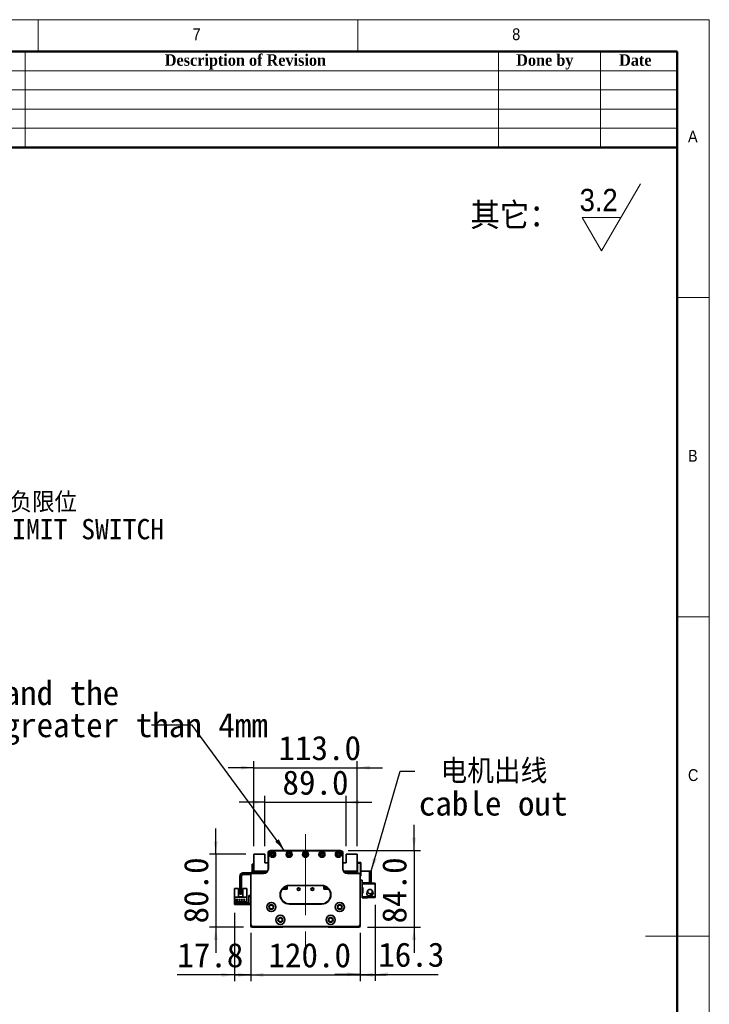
# Model space of a CAD drawing. Header units: millimetres. Extents: x 35 to 2905, y 35 to 2044.
# Tile 8 of 8: x 2150 to 2905, y 965 to 2044. Entities that reach past the tile are written whole.
import ezdxf

# ---------------------------------------------------------------- set-up
doc = ezdxf.new("R2010")
doc.units = ezdxf.units.MM
doc.header["$LTSCALE"] = 7
doc.linetypes.add('CENTERX2', pattern=[20.32, 12.7, -2.54, 2.54, -2.54])
doc.layers.add('黑色实线', color=7, linetype='Continuous')
doc.styles.add('SLDTEXTSTYLE0', font='Gothic.ttf', dxfattribs={"width": 0.913, "bigfont": 'bigfont'})
doc.styles.add('SLDTEXTSTYLE1', font='Gothic.ttf', dxfattribs={"width": 0.913})
doc.styles.add('SLDTEXTSTYLE2', font='timesbd.ttf', dxfattribs={"width": 0.933})
doc.styles.add('SLDTEXTSTYLE8', font='txt')
doc.styles.add('SLDTEXTSTYLE9', font='txt', dxfattribs={"bigfont": 'bigfont'})
doc.dimstyles.new('SLDDIMSTYLE0', dxfattribs={"dimtxt": 26.6, "dimasz": 14, "dimexe": 0, "dimexo": 0.0625, "dimgap": 6.65, "dimtad": 2, "dimdec": 1, "dimrnd": 1e-09, "dimzin": 4, "dimdsep": 46, "dimtxsty": 'SLDTEXTSTYLE8', "dimsah": 1, "dimcen": 0.09, "dimadec": 0, "dimazin": 1, "dimtfac": 1, "dimtdec": 1, "dimtmove": 0, "dimatfit": 0, "dimfxl": 0, "dimfrac": 2, "dimtolj": 1, "dimtzin": 12, "dimarcsym": 0})
doc.dimstyles.new('SLDDIMSTYLE1', dxfattribs={"dimtxt": 26.6, "dimasz": 14, "dimexe": 0, "dimexo": 0.0625, "dimgap": 6.65, "dimtad": 2, "dimdec": 1, "dimrnd": 1e-09, "dimzin": 12, "dimdsep": 46, "dimtxsty": 'SLDTEXTSTYLE8', "dimsah": 1, "dimcen": 0.09, "dimadec": 0, "dimazin": 3, "dimtfac": 1, "dimtdec": 1, "dimtmove": 0, "dimatfit": 0, "dimfxl": 0, "dimfrac": 2, "dimtolj": 1, "dimtzin": 12, "dimarcsym": 0})
doc.dimstyles.new('SLDDIMSTYLE2', dxfattribs={"dimtxt": 0.18, "dimasz": 14, "dimexe": 0, "dimexo": 0.0625, "dimgap": 0, "dimtad": 0, "dimtih": 1, "dimtoh": 1, "dimdec": 0, "dimrnd": 1e-09, "dimzin": 0, "dimdsep": 46, "dimtxsty": 'Standard', "dimsah": 1, "dimcen": 0.09, "dimadec": 0, "dimazin": 0, "dimtfac": 14, "dimtdec": 0, "dimtofl": 0, "dimtmove": 0, "dimatfit": 3, "dimfxl": 0, "dimfrac": 2, "dimtolj": 1, "dimtzin": 0, "dimarcsym": 0})

# ---------------------------------------------------------------- blocks, each defined once
blk = doc.blocks.new('SW_SFSYMBOL_0')
at = {"color": 0, "linetype": 'Continuous', "lineweight": 18}
for p, q in [((24, -36.7), (66.5, 36.8)), ((24, -36.7), (2.8, 0)), ((45.2, 0), (2.8, 0))]:
    blk.add_line(p, q, dxfattribs=at)
at = {"color": 0, "linetype": 'Continuous', "lineweight": 18, "insert": (0, 31.3), "char_height": 24.5, "attachment_point": 1, "style": 'SLDTEXTSTYLE1'}
blk.add_mtext('3.2', dxfattribs=at)
blk = doc.blocks.new('_D')
at = {"layer": '黑色实线'}
for p, q in [((2402.8, 1043.1), (2402.8, 990.1)), ((2522.8, 1043.1), (2522.8, 990.1)), ((2402.8, 997.1), (2374.8, 997.1)), ((2402.8, 997.1), (2522.8, 997.1)), ((2522.8, 997.1), (2550.8, 997.1))]:
    blk.add_line(p, q, dxfattribs=at)
for points in [[(2402.8, 997.1), (2388.8, 999.2), (2388.8, 995)], [(2522.8, 997.1), (2536.8, 995), (2536.8, 999.2)]]:
    blk.add_solid(points, dxfattribs=at)
at = {"layer": '黑色实线', "insert": (2422.2, 1032), "char_height": 26.6, "attachment_point": 1, "style": 'SLDTEXTSTYLE8'}
blk.add_mtext('120.0', dxfattribs=at)
blk = doc.blocks.new('_D_1')
at = {"layer": '黑色实线'}
for p, q in [((2385, 1065.2), (2385, 990.1)), ((2402.8, 1043.1), (2402.8, 990.1)), ((2385, 997.1), (2322.4, 997.1)), ((2385, 997.1), (2402.8, 997.1)), ((2402.8, 997.1), (2430.8, 997.1))]:
    blk.add_line(p, q, dxfattribs=at)
for points in [[(2385, 997.1), (2371, 999.2), (2371, 995)], [(2402.8, 997.1), (2416.8, 995), (2416.8, 999.2)]]:
    blk.add_solid(points, dxfattribs=at)
at = {"layer": '黑色实线', "insert": (2322.4, 1032), "char_height": 26.6, "attachment_point": 1, "style": 'SLDTEXTSTYLE8'}
blk.add_mtext('17.8', dxfattribs=at)
blk = doc.blocks.new('_D_2')
at = {"layer": '黑色实线'}
for p, q in [((2539.2, 1073.9), (2539.2, 990.7)), ((2522.8, 1043.1), (2522.8, 990.7)), ((2522.8, 997.7), (2494.8, 997.7)), ((2522.8, 997.7), (2539.2, 997.7)), ((2539.2, 997.7), (2608, 997.7))]:
    blk.add_line(p, q, dxfattribs=at)
for points in [[(2522.8, 997.7), (2508.8, 999.8), (2508.8, 995.6)], [(2539.2, 997.7), (2553.2, 995.6), (2553.2, 999.8)]]:
    blk.add_solid(points, dxfattribs=at)
at = {"layer": '黑色实线', "insert": (2542.5, 1032.6), "char_height": 26.6, "attachment_point": 1, "style": 'SLDTEXTSTYLE8'}
blk.add_mtext('16.3', dxfattribs=at)
blk = doc.blocks.new('_D_3')
at = {"layer": '黑色实线'}
for p, q in [((2581.7, 1133.4), (2581.7, 1161.4)), ((2509.7, 1133.4), (2588.7, 1133.4)), ((2581.7, 1133.4), (2581.7, 1049.4)), ((2530.7, 1049.4), (2588.7, 1049.4)), ((2581.7, 1049.4), (2581.7, 1021.4))]:
    blk.add_line(p, q, dxfattribs=at)
for points in [[(2581.7, 1133.4), (2583.8, 1147.4), (2579.6, 1147.4)], [(2581.7, 1049.4), (2579.6, 1035.4), (2583.8, 1035.4)]]:
    blk.add_solid(points, dxfattribs=at)
at = {"layer": '黑色实线', "insert": (2546.8, 1053.5), "char_height": 26.6, "attachment_point": 1, "rotation": 90, "style": 'SLDTEXTSTYLE8'}
blk.add_mtext('84.0', dxfattribs=at)
blk = doc.blocks.new('_D_4')
at = {"layer": '黑色实线'}
for p, q in [((2418.3, 1138.3), (2418.3, 1193.3)), ((2507.3, 1138.3), (2507.3, 1193.3)), ((2418.3, 1186.3), (2390.3, 1186.3)), ((2418.3, 1186.3), (2507.3, 1186.3)), ((2507.3, 1186.3), (2535.3, 1186.3))]:
    blk.add_line(p, q, dxfattribs=at)
for points in [[(2418.3, 1186.3), (2404.3, 1188.4), (2404.3, 1184.2)], [(2507.3, 1186.3), (2521.3, 1184.2), (2521.3, 1188.4)]]:
    blk.add_solid(points, dxfattribs=at)
at = {"layer": '黑色实线', "insert": (2437.6, 1221.2), "char_height": 26.6, "attachment_point": 1, "style": 'SLDTEXTSTYLE8'}
blk.add_mtext('89.0', dxfattribs=at)
blk = doc.blocks.new('_D_5')
at = {"layer": '黑色实线'}
for p, q in [((2406.3, 1138.3), (2406.3, 1231.2)), ((2519.3, 1138.3), (2519.3, 1231.2)), ((2406.3, 1224.2), (2378.3, 1224.2)), ((2406.3, 1224.2), (2519.3, 1224.2)), ((2519.3, 1224.2), (2547.3, 1224.2))]:
    blk.add_line(p, q, dxfattribs=at)
for points in [[(2406.3, 1224.2), (2392.3, 1226.3), (2392.3, 1222.1)], [(2519.3, 1224.2), (2533.3, 1222.1), (2533.3, 1226.3)]]:
    blk.add_solid(points, dxfattribs=at)
at = {"layer": '黑色实线', "insert": (2433.2, 1259.1), "char_height": 26.6, "attachment_point": 1, "style": 'SLDTEXTSTYLE8'}
blk.add_mtext('113.0', dxfattribs=at)
blk = doc.blocks.new('_D_6')
at = {"layer": '黑色实线'}
for p, q in [((2364.6, 1129.4), (2364.6, 1157.4)), ((2397.5, 1129.4), (2357.6, 1129.4)), ((2364.6, 1129.4), (2364.6, 1049.4)), ((2395, 1049.4), (2357.6, 1049.4)), ((2364.6, 1049.4), (2364.6, 1021.4))]:
    blk.add_line(p, q, dxfattribs=at)
for points in [[(2364.6, 1129.4), (2366.7, 1143.4), (2362.5, 1143.4)], [(2364.6, 1049.4), (2362.5, 1035.4), (2366.7, 1035.4)]]:
    blk.add_solid(points, dxfattribs=at)
at = {"layer": '黑色实线', "insert": (2329.7, 1053.5), "char_height": 26.6, "attachment_point": 1, "rotation": 90, "style": 'SLDTEXTSTYLE8'}
blk.add_mtext('80.0', dxfattribs=at)
blk = doc.blocks.new('SW_NOTE_3')
at = {"layer": '黑色实线', "color": 0, "char_height": 26.6, "attachment_point": 1}
for s, insert, style in [(' 电机出线', (4.2, 13.3), 'SLDTEXTSTYLE9'), ('cable out', (4.2, -21.9), 'SLDTEXTSTYLE8')]:
    blk.add_mtext(s, dxfattribs=dict(at, insert=insert, style=style))
blk = doc.blocks.new('SW_NOTE_4')
at = {"layer": '黑色实线', "color": 0, "char_height": 26.6, "attachment_point": 1, "style": 'SLDTEXTSTYLE8'}
for s, insert in [('The distance between the load plate and the ', (-813.6, 48.5)), ('steel belt protection belt shall be greater than 4mm', (-813.6, 13.3))]:
    blk.add_mtext(s, dxfattribs=dict(at, insert=insert))
blk = doc.blocks.new('SW_NOTE_6')
at = {"layer": '黑色实线', "color": 0, "attachment_point": 2}
for s, insert, char_height, style in [('光电负限位', (71.6, 11.1), 22.23, 'SLDTEXTSTYLE9'), ('NEGATIVE LIMIT SWITCH', (69.5, -18.3), 22.225, 'SLDTEXTSTYLE8')]:
    blk.add_mtext(s, dxfattribs=dict(at, insert=insert, char_height=char_height, style=style))

msp = doc.modelspace()

# ---------------------------------------------------------------- linework, layer by layer
at = {"color": 7, "linetype": 'Continuous', "lineweight": 18}
for p, q in [((2905, 2044), (35, 2044)), ((2170, 2044), (2170, 2009)), ((2520, 2009), (2520, 2044)), ((2905, 35), (2905, 2044)), ((70, 2009), (2870, 2009)), ((2156, 2009), (2156, 1904)), ((2674, 2009), (2674, 1904)), ((2786, 2009), (2786, 1904)), ((2870, 2009), (2870, 1904)), ((2870, 2009), (2870, 70)), ((2030, 1988), (2870, 1988)), ((2030, 1967), (2870, 1967)), ((2030, 1946), (2870, 1946)), ((2030, 1925), (2870, 1925)), ((2905, 1739.5), (2870, 1739.5)), ((2870, 1389.5), (2905, 1389.5)), ((2905, 1039.5), (2835, 1039.5))]:
    msp.add_line(p, q, dxfattribs=at)
at = {"color": 7, "linetype": 'Continuous', "lineweight": 50}
for p, q in [((2870, 2009), (70, 2009)), ((2870, 2009), (2870, 70)), ((2870, 1904), (2030, 1904))]:
    msp.add_line(p, q, dxfattribs=at)
at = {"color": 7, "linetype": 'Continuous', "lineweight": 35}
for p, q in [((2424.8462736, 1133.442451), (2424.8462736, 1133.1424459)), ((2424.8462736, 1133.442451), (2500.8462749, 1133.442451)), ((2500.8462749, 1133.1424459), (2424.8462736, 1133.1424459)), ((2500.8462749, 1133.442451), (2500.8462749, 1133.1424459)), ((2406.3411362, 1129.4424503), (2406.3411362, 1110.9424463)), ((2418.3411345, 1129.4424503), (2406.3411362, 1129.4424503)), ((2418.3411345, 1119.9424497), (2418.3411345, 1129.4424503)), ((2421.8222022, 1130.6424483), (2421.8222022, 1128.6424442)), ((2421.8222022, 1130.6424483), (2421.852947, 1130.6424483)), ((2421.8222022, 1128.6424442), (2421.846275, 1128.6424442)), ((2421.846275, 1130.4424449), (2422.1462726, 1130.4424449)), ((2421.846275, 1113.4424477), (2421.846275, 1130.4424449)), ((2422.1462726, 1130.4424449), (2422.1462726, 1113.4424477)), ((2503.8462736, 1130.4424449), (2503.5462722, 1130.4424449)), ((2503.5462722, 1113.4424477), (2503.5462722, 1130.4424449)), ((2503.8395978, 1130.6424483), (2503.8694039, 1130.6424483)), ((2503.8462736, 1130.4424449), (2503.8462736, 1113.4424477)), ((2503.8694039, 1128.6424442), (2503.8462736, 1128.6424442)), ((2503.8694039, 1130.6424483), (2503.8694039, 1128.6424442)), ((2519.3411343, 1129.4424503), (2507.341136, 1129.4424503)), ((2507.341136, 1129.4424503), (2507.341136, 1119.9424497)), ((2519.3411343, 1110.9424463), (2519.3411343, 1129.4424503)), ((2404.3411359, 1118.4424466), (2406.3411362, 1118.4424466)), ((2404.3411359, 1117.4424483), (2404.3411359, 1118.4424466)), ((2406.3411362, 1117.4424483), (2404.3411359, 1117.4424483)), ((2404.3411359, 1117.4424483), (2404.3411359, 1110.4424491)), ((2421.846275, 1119.9424497), (2418.3411345, 1119.9424497)), ((2422.1462726, 1113.4424477), (2421.846275, 1113.4424477)), ((2503.8462736, 1113.4424477), (2503.5462722, 1113.4424477)), ((2507.341136, 1119.9424497), (2503.8462736, 1119.9424497)), ((2519.3411343, 1120.442447), (2523.0411373, 1120.442447)), ((2523.0411373, 1119.4424487), (2519.3411343, 1119.4424487)), ((2519.3411343, 1117.9424494), (2519.8411353, 1117.9424494)), ((2519.8411353, 1117.9424494), (2519.8411353, 1109.942448)), ((2523.0411373, 1119.4424487), (2523.0411373, 1120.442447)), ((2523.0411373, 1120.442447), (2523.3411349, 1120.1424493)), ((2523.0411373, 1119.4424487), (2523.3411349, 1119.3181842)), ((2523.0411373, 1106.4424484), (2523.0411373, 1119.4424487)), ((2523.3411349, 1120.1424493), (2523.3411349, 1119.3181842)), ((2523.3411349, 1119.3181842), (2523.3411349, 1106.5667129)), ((2390.8411383, 1105.4424464), (2390.8411383, 1086.442447)), ((2392.841135, 1105.4424464), (2392.841135, 1086.442447)), ((2402.8411329, 1108.942446), (2394.341138, 1108.942446)), ((2402.8411329, 1106.9424494), (2394.341138, 1106.9424494)), ((2403.1462714, 1106.9424494), (2402.8462738, 1106.9424494)), ((2402.8462738, 1051.9424479), (2402.8462738, 1106.9424494)), ((2403.1462714, 1106.9424494), (2403.1462714, 1052.0667124)), ((2404.3462731, 1108.1424474), (2404.3462731, 1108.4424487)), ((2404.3462731, 1108.4424487), (2416.8462723, 1108.4424487)), ((2416.8462723, 1108.1424474), (2404.3462731, 1108.1424474)), ((2406.3411362, 1110.9424463), (2421.1764008, 1110.9424463)), ((2406.3411362, 1110.9424463), (2406.3411362, 1110.4424491)), ((2408.3411366, 1110.9424463), (2407.3411345, 1109.942448)), ((2407.3411345, 1109.942448), (2407.3411345, 1108.4424487)), ((2408.8411376, 1109.942448), (2407.8411355, 1108.942446)), ((2407.8411355, 1108.942446), (2407.8411355, 1108.4424487)), ((2408.8411376, 1109.8424464), (2407.9411372, 1108.942446)), ((2407.9411372, 1108.942446), (2407.9411372, 1108.4424487)), ((2420.4169892, 1109.942448), (2408.8411376, 1109.942448)), ((2420.3161456, 1109.8424464), (2408.8411376, 1109.8424464)), ((2416.8462723, 1108.1424474), (2416.8462723, 1108.4424487)), ((2419.4732427, 1110.7353426), (2419.2661352, 1110.9424463)), ((2420.846273, 1110.4424491), (2420.1803475, 1110.4424491)), ((2504.5161478, 1110.9424463), (2519.3411343, 1110.9424463)), ((2505.501923, 1110.4424491), (2504.8462756, 1110.4424491)), ((2516.8411367, 1109.942448), (2505.2755594, 1109.942448)), ((2516.8411367, 1109.8424464), (2505.376403, 1109.8424464)), ((2506.4161353, 1110.9424463), (2506.2090278, 1110.7353426)), ((2508.8462725, 1108.4424487), (2521.3462755, 1108.4424487)), ((2508.8462725, 1108.4424487), (2508.8462725, 1108.1424474)), ((2521.3462755, 1108.1424474), (2508.8462725, 1108.1424474)), ((2517.841135, 1108.942446), (2516.8411367, 1109.942448)), ((2517.741137, 1108.942446), (2516.8411367, 1109.8424464)), ((2518.341136, 1109.942448), (2517.3411339, 1110.9424463)), ((2517.741137, 1108.4424487), (2517.741137, 1108.942446)), ((2517.841135, 1108.4424487), (2517.841135, 1108.942446)), ((2518.341136, 1108.4424487), (2518.341136, 1109.942448)), ((2519.8411353, 1109.942448), (2518.341136, 1109.942448)), ((2519.8411353, 1110.9424463), (2519.3411343, 1110.9424463)), ((2521.3462755, 1108.4424487), (2521.3462755, 1108.1424474)), ((2522.8462748, 1106.9424494), (2522.5462735, 1106.9424494)), ((2522.5462735, 1052.0667124), (2522.5462735, 1106.9424494)), ((2522.8462748, 1106.9424494), (2522.8462748, 1051.9424479)), ((2522.8462748, 1106.4424484), (2523.0411373, 1106.4424484)), ((2523.0411373, 1105.4424464), (2522.8462748, 1105.4424464)), ((2524.7517645, 1100.9424484), (2522.8462748, 1100.9424484)), ((2523.0411373, 1106.4424484), (2523.3411349, 1106.5667129)), ((2523.0411373, 1105.4424464), (2523.0411373, 1106.4424484)), ((2523.3411349, 1105.7424477), (2523.0411373, 1105.4424464)), ((2532.7517658, 1110.9424463), (2523.3411349, 1110.9424463)), ((2523.3411349, 1106.5667129), (2523.3411349, 1105.7424477)), ((2524.7517645, 1097.9424461), (2524.7517645, 1100.9424484)), ((2532.7517658, 1097.9424461), (2532.7517658, 1110.9424463)), ((2532.7517658, 1110.9424463), (2534.7517624, 1110.9424463)), ((2534.7517624, 1110.9424463), (2534.7517624, 1097.9424461)), ((2385.0462705, 1091.6393406), (2389.3462762, 1091.6393406)), ((2385.0462705, 1091.6393406), (2385.0462705, 1082.3393415)), ((2389.3462762, 1082.639341), (2389.3462762, 1091.6393406)), ((2394.3462714, 1091.6393406), (2394.3462714, 1082.639341)), ((2394.3462714, 1091.6393406), (2398.6462772, 1091.6393406)), ((2398.6462772, 1091.6393406), (2398.6462772, 1082.3393415)), ((2437.4222595, 1091.0424485), (2442.8411357, 1091.0424485)), ((2437.5002559, 1091.1424483), (2442.8411357, 1091.1424483)), ((2437.7469316, 1091.4424478), (2440.1411366, 1091.4424478)), ((2440.7411355, 1092.0424487), (2440.1411366, 1091.4424478)), ((2440.1411366, 1091.4424478), (2440.3411362, 1091.4424478)), ((2440.3411362, 1091.4424478), (2440.8411354, 1091.942447)), ((2440.7411355, 1092.0424487), (2440.7411355, 1093.8189744)), ((2440.8411354, 1091.942447), (2440.8411354, 1093.8701413)), ((2440.8411354, 1092.0424487), (2441.041135, 1092.2424483)), ((2441.041135, 1092.2424483), (2441.041135, 1093.9682878)), ((2441.3411364, 1092.5424478), (2441.041135, 1092.2424483)), ((2441.3411364, 1092.5424478), (2441.3411364, 1094.1053561)), ((2442.8411357, 1091.0424485), (2442.8411357, 1094.6235775)), ((2445.3462742, 1095.2424488), (2445.3462742, 1094.9424475)), ((2445.3462742, 1095.2424488), (2480.3462734, 1095.2424488)), ((2480.3462734, 1094.9424475), (2445.3462742, 1094.9424475)), ((2480.3462734, 1095.2424488), (2480.3462734, 1094.9424475)), ((2482.8411348, 1094.6262299), (2482.8411348, 1091.0424485)), ((2482.8411348, 1091.1424483), (2488.1922927, 1091.1424483)), ((2482.8411348, 1091.0424485), (2488.2702872, 1091.0424485)), ((2483.841135, 1094.3118638), (2483.841135, 1091.1424483)), ((2484.341136, 1094.1098413), (2484.341136, 1092.5424478)), ((2484.341136, 1092.5424478), (2484.8411351, 1092.0424487)), ((2484.8411351, 1093.8753194), (2484.8411351, 1091.942447)), ((2484.8411351, 1091.942447), (2485.3411361, 1091.4424478)), ((2484.941135, 1093.8242978), (2484.941135, 1092.0424487)), ((2484.941135, 1092.0424487), (2485.5411358, 1091.4424478)), ((2485.3411361, 1091.4424478), (2485.5411358, 1091.4424478)), ((2485.5411358, 1091.4424478), (2487.9456151, 1091.4424478)), ((2532.7517658, 1097.9424461), (2524.7517645, 1097.9424461)), ((2524.7517645, 1097.9424461), (2524.7517645, 1096.7424481)), ((2524.7517645, 1092.7424475), (2524.7517645, 1096.7424481)), ((2524.7517645, 1096.7424481), (2539.1517624, 1096.7424481)), ((2524.7517645, 1092.7424475), (2524.7517645, 1092.2424483)), ((2525.7517628, 1092.7424475), (2524.7517645, 1092.7424475)), ((2524.7517645, 1092.2424483), (2524.7517645, 1087.2424475)), ((2525.7517628, 1092.2424483), (2524.7517645, 1092.2424483)), ((2525.7517628, 1086.7424483), (2525.7517628, 1092.7424475)), ((2530.7517618, 1097.9424461), (2530.7517618, 1097.7424464)), ((2539.1517624, 1097.7424464), (2530.7517618, 1097.7424464)), ((2534.7517624, 1097.9424461), (2532.7517658, 1097.9424461)), ((2539.1517624, 1097.7424464), (2539.1517624, 1096.7424481)), ((2539.1517624, 1096.7424481), (2539.1517624, 1082.7424477)), ((2398.6462772, 1082.3393415), (2385.0462705, 1082.3393415)), ((2385.0462705, 1082.3393415), (2385.0462705, 1076.1393408)), ((2388.7862757, 1079.6893413), (2386.2862706, 1079.6893413)), ((2386.2862706, 1079.6893413), (2386.2862706, 1079.38934)), ((2386.2862706, 1079.38934), (2388.7862757, 1079.38934)), ((2388.7862757, 1079.38934), (2388.7862757, 1079.6893413)), ((2394.3462714, 1082.639341), (2389.3462762, 1082.639341)), ((2391.3262755, 1079.6893413), (2389.8262724, 1079.6893413)), ((2389.8262724, 1079.6893413), (2389.8262724, 1079.38934)), ((2389.8262724, 1079.38934), (2391.3262755, 1079.38934)), ((2390.8411383, 1085.4424487), (2390.8411383, 1086.442447)), ((2390.8411383, 1086.442447), (2392.841135, 1086.442447)), ((2392.841135, 1085.4424487), (2390.8411383, 1085.4424487)), ((2391.3262755, 1079.38934), (2391.3262755, 1079.6893413)), ((2393.8662752, 1079.6893413), (2392.3662722, 1079.6893413)), ((2392.3662722, 1079.6893413), (2392.3662722, 1079.38934)), ((2392.3662722, 1079.38934), (2393.8662752, 1079.38934)), ((2392.841135, 1086.442447), (2392.841135, 1085.4424487)), ((2393.8662752, 1079.38934), (2393.8662752, 1079.6893413)), ((2396.406275, 1079.6893413), (2394.906272, 1079.6893413)), ((2394.906272, 1079.6893413), (2394.906272, 1079.38934)), ((2394.906272, 1079.38934), (2396.406275, 1079.38934)), ((2396.406275, 1079.38934), (2396.406275, 1079.6893413)), ((2398.6462772, 1076.1393408), (2398.6462772, 1082.3393415)), ((2400.8462772, 1083.1393401), (2400.8462772, 1084.1393403)), ((2400.8462772, 1084.1393403), (2402.8462738, 1084.1393403)), ((2402.8462738, 1083.1393401), (2400.8462772, 1083.1393401)), ((2400.8462772, 1075.1393407), (2400.8462772, 1083.1393401)), ((2524.7517645, 1086.7424483), (2524.7517645, 1087.2424475)), ((2524.7517645, 1087.2424475), (2525.7517628, 1087.2424475)), ((2524.7517645, 1082.7424477), (2524.7517645, 1086.7424483)), ((2524.7517645, 1086.7424483), (2525.7517628, 1086.7424483)), ((2524.7517645, 1082.7424477), (2524.7517645, 1081.5424479)), ((2539.1517624, 1082.7424477), (2524.7517645, 1082.7424477)), ((2530.7517618, 1081.5424479), (2524.7517645, 1081.5424479)), ((2530.2009925, 1087.5394183), (2530.1017657, 1086.7424483)), ((2530.4356709, 1088.1773426), (2530.3005025, 1087.8615069)), ((2530.3125426, 1088.3214834), (2530.3465545, 1088.3326444)), ((2530.3465545, 1085.1522523), (2530.3125426, 1085.1634114)), ((2530.4684087, 1088.1612345), (2530.345951, 1088.2214929)), ((2530.3465545, 1088.3326444), (2530.730319, 1088.9076392)), ((2530.5066377, 1088.2538731), (2530.3465545, 1088.3326444)), ((2530.7517618, 1081.7424475), (2539.1517624, 1081.7424475)), ((2530.7517618, 1081.7424475), (2530.7517618, 1081.5424479)), ((2535.6434852, 1087.2954025), (2535.6708959, 1087.3161356)), ((2539.1517624, 1082.7424477), (2539.1517624, 1081.7424475)), ((2385.0462705, 1074.1393405), (2385.0462705, 1076.1393408)), ((2385.0462705, 1076.1393408), (2386.0462725, 1076.1393408)), ((2386.0462725, 1074.1393405), (2385.0462705, 1074.1393405)), ((2385.3462756, 1077.4393405), (2385.3462756, 1076.7393407)), ((2398.3462721, 1077.4393405), (2385.3462756, 1077.4393405)), ((2385.3462756, 1076.7393407), (2398.3462721, 1076.7393407)), ((2386.0462725, 1076.1393408), (2386.0462725, 1074.1393405)), ((2399.8462751, 1076.1393408), (2386.0462725, 1076.1393408)), ((2399.8462751, 1074.1393405), (2386.0462725, 1074.1393405)), ((2398.3462721, 1076.7393407), (2398.3462721, 1077.4393405)), ((2399.8462751, 1076.1393408), (2399.8462751, 1074.1393405)), ((2400.8462772, 1074.1393405), (2400.8462772, 1075.1393407)), ((2400.8462772, 1075.1393407), (2402.8462738, 1075.1393407)), ((2402.8462738, 1074.1393405), (2400.8462772, 1074.1393405)), ((2445.3462742, 1074.9424479), (2445.3462742, 1074.6424475)), ((2445.3462742, 1074.9424479), (2480.3462734, 1074.9424479)), ((2480.3462734, 1074.6424475), (2445.3462742, 1074.6424475)), ((2480.3462734, 1074.9424479), (2480.3462734, 1074.6424475)), ((2403.1462714, 1052.0667124), (2402.8462738, 1051.9424479)), ((2404.8462741, 1049.9424475), (2402.8462738, 1051.9424479)), ((2402.8462738, 1050.4424476), (2402.8462738, 1051.9424479)), ((2403.8462721, 1049.4424474), (2402.8462738, 1050.4424476)), ((2403.1462714, 1052.0667124), (2404.9705386, 1050.2424479)), ((2437.8462739, 1049.4424474), (2403.8462721, 1049.4424474)), ((2404.9705386, 1050.2424479), (2404.8462741, 1049.9424475)), ((2520.8462745, 1049.9424475), (2404.8462741, 1049.9424475)), ((2404.9705386, 1050.2424479), (2520.72201, 1050.2424479)), ((2437.8462739, 1049.4424474), (2438.3462731, 1049.9424475)), ((2487.8462747, 1049.4424474), (2487.3462736, 1049.9424475)), ((2521.8462728, 1049.4424474), (2487.8462747, 1049.4424474)), ((2520.72201, 1050.2424479), (2522.5462735, 1052.0667124)), ((2520.72201, 1050.2424479), (2520.8462745, 1049.9424475)), ((2522.8462748, 1051.9424479), (2520.8462745, 1049.9424475)), ((2521.8462728, 1049.4424474), (2522.8462748, 1050.4424476)), ((2522.5462735, 1052.0667124), (2522.8462748, 1051.9424479)), ((2522.8462748, 1050.4424476), (2522.8462748, 1051.9424479))]:
    msp.add_line(p, q, dxfattribs=at)
at = {"color": 7, "linetype": 'Continuous', "lineweight": 35, "flags": 128}
msp.add_lwpolyline([(2399.8462751, 1074.1393405), (2400.431548, 1074.1969847), (2400.8462772, 1074.3109134)], dxfattribs=at)
at = {"color": 7, "linetype": 'Continuous', "lineweight": 35}
for centre, radius in [((2426.8462738, 1129.1924479), 3.25), ((2426.8462738, 1129.1924479), 3), ((2426.8462738, 1129.1924479), 1.6), ((2426.8462738, 1129.1924479), 1.25), ((2444.8462738, 1129.1924479), 3.25), ((2444.8462738, 1129.1924479), 3), ((2444.8462738, 1129.1924479), 1.6), ((2444.8462738, 1129.1924479), 1.25), ((2462.8462738, 1129.1924479), 3.25), ((2462.8462738, 1129.1924479), 3), ((2462.8462738, 1129.1924479), 1.6), ((2462.8462738, 1129.1924479), 1.25), ((2480.8462738, 1129.1924479), 3.25), ((2480.8462738, 1129.1924479), 3), ((2480.8462738, 1129.1924479), 1.6), ((2480.8462738, 1129.1924479), 1.25), ((2498.8462738, 1129.1924479), 3.25), ((2498.8462738, 1129.1924479), 3), ((2498.8462738, 1129.1924479), 1.6), ((2498.8462738, 1129.1924479), 1.25), ((2455.3411357, 1091.1424479), 1.525), ((2455.3411357, 1091.1424479), 1.25), ((2470.3411357, 1091.1424479), 1.525), ((2470.3411357, 1091.1424479), 1.25), ((2425.3462738, 1071.4729711), 5.025), ((2425.3462738, 1071.4729711), 5), ((2425.3462738, 1071.4729711), 2.65), ((2425.3462738, 1071.4729711), 2.1), ((2500.3462738, 1071.4729711), 5.025), ((2500.3462738, 1071.4729711), 5), ((2500.3462738, 1071.4729711), 2.65), ((2500.3462738, 1071.4729711), 2.1), ((2435.3462738, 1057.4729711), 5.025), ((2435.3462738, 1057.4729711), 5), ((2435.3462738, 1057.4729711), 2.65), ((2435.3462738, 1057.4729711), 2.1), ((2490.3462738, 1057.4729711), 5.025), ((2490.3462738, 1057.4729711), 5), ((2490.3462738, 1057.4729711), 2.65), ((2490.3462738, 1057.4729711), 2.1)]:
    msp.add_circle(centre, radius, dxfattribs=at)
for centre, radius, start, end in [((2424.8462738, 1130.4424479), 3, 90, 180), ((2424.8462738, 1130.4424479), 2.7, 90, 180), ((2500.8462738, 1130.4424479), 3, 0, 90), ((2500.8462738, 1130.4424479), 2.7, 0, 90), ((2416.8462738, 1113.4424479), 5.3, 270, 0), ((2416.8462738, 1113.4424479), 5, 270, 0), ((2508.8462738, 1113.4424479), 5.3, 180, 270), ((2508.8462738, 1113.4424479), 5, 180, 270), ((2394.3411357, 1105.4424479), 3.5, 90, 180), ((2394.3411357, 1105.4424479), 1.5, 90, 180), ((2402.8411357, 1110.4424479), 1.5, 270, 0), ((2404.3462738, 1106.9424479), 1.5, 90, 180), ((2404.3462738, 1106.9424479), 1.2, 90, 180), ((2402.8411357, 1110.4424479), 3.5, 325.1500954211, 0), ((2420.1803493, 1111.4424479), 1, 225, 270), ((2505.5019222, 1111.4424479), 1, 270, 315), ((2521.3462738, 1106.9424479), 1.5, 0, 90), ((2521.3462738, 1106.9424479), 1.2, 0, 90), ((2445.3462738, 1084.9424479), 10.3, 90, 270), ((2445.3462738, 1084.9424479), 10, 90, 270), ((2480.3462738, 1084.9424479), 10.3, 270, 90), ((2480.3462738, 1084.9424479), 10, 270, 90), ((2533.3517631, 1086.7424479), 3.4, 207.8854130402, 44.3134751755), ((2533.3517631, 1086.7424479), 3.45, 237.5742082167, 0), ((2533.3517631, 1086.7424479), 2.5, 274.0682455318, 11.0547454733), ((2533.3517631, 1086.7424479), 2.6, 277.2742732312, 10.9089677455), ((2533.3517631, 1086.7424479), 3.45, 0, 47.8989058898), ((2399.8462738, 1077.1393409), 1, 270, 0)]:
    msp.add_arc(centre, radius, start, end, dxfattribs=at)
for points, knots in [([(2534.7411677, 1090.5056062), (2534.9902674, 1090.2757923), (2535.489018, 1089.815656), (2535.8939162, 1088.8983369), (2535.9352293, 1087.9808126), (2535.6550727, 1087.1858121), (2535.1442113, 1086.5693128), (2534.4508464, 1086.1591154), (2533.6435516, 1085.9947253), (2532.8042983, 1086.0988631), (2532.0254872, 1086.4695995), (2531.4046663, 1087.0709695), (2531.013826, 1087.833811), (2530.9268431, 1088.6787298), (2531.0309918, 1089.4370292), (2531.3754938, 1090.0297338), (2531.9064745, 1090.4505827), (2532.6400374, 1090.695914), (2533.3863033, 1090.7739018), (2533.930252, 1090.8009426), (2534.1892433, 1090.7859702), (2534.2742686, 1090.7909992), (2534.2965945, 1090.7795357), (2534.3707716, 1090.7475221), (2534.5268863, 1090.6590038), (2534.6589697, 1090.5644493), (2534.7411677, 1090.5056062)], [0, 0, 0, 0, 0.06481759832, 0.12977865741, 0.1897314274, 0.24261844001, 0.29441369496, 0.34624385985, 0.39872417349, 0.45219994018, 0.50660169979, 0.56145245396, 0.61605131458, 0.66977197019, 0.72706933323, 0.76537709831, 0.80369081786, 0.85890976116, 0.91422880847, 0.94955479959, 0.96400082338, 0.96485077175, 0.96575883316, 0.96871016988, 0.98052774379, 1, 1, 1, 1]), ([(2531.1781511, 1089.669137), (2530.9963571, 1089.3101265), (2530.6632404, 1088.6522806), (2530.203727, 1087.5930395), (2529.983859, 1086.7724547), (2529.9278369, 1086.1027111), (2530.0311159, 1085.5423681), (2530.255841, 1084.938903), (2530.709022, 1084.3419654), (2531.393954, 1083.9043181), (2532.1176971, 1083.6671439), (2532.8799382, 1083.6640637), (2533.5889628, 1083.8986609), (2533.76892, 1084.019715), (2533.7218398, 1084.0561175), (2533.7051794, 1084.0689993)], [0, 0, 0, 0, 0.1800959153, 0.330005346, 0.4496463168, 0.5397483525, 0.5746214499, 0.6053230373, 0.6784014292, 0.7214060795, 0.761984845, 0.829160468, 0.8886692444, 0.9606029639, 1, 1, 1, 1]), ([(2535.5761692, 1085.6013826), (2535.6782586, 1085.8483638), (2535.8718502, 1086.3167131), (2535.9162849, 1086.8259606), (2535.8304441, 1087.1295507), (2535.804075, 1087.2228096)], [0, 0, 0, 0, 0.4359758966, 0.8267392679, 1, 1, 1, 1])]:
    msp.add_open_spline(points, degree=3, knots=knots, dxfattribs=at)
at = {"layer": '黑色实线', "linetype": 'CENTERX2', "lineweight": 18}
msp.add_line((2462.8462738, 1151.3924479), (2462.8462738, 1007.4924479), dxfattribs=at)

# ---------------------------------------------------------------- block references
at = {"color": 7, "linetype": 'Continuous', "lineweight": 18}
msp.add_blockref('SW_SFSYMBOL_0', (2763.0374829, 1827.3217311), dxfattribs=at)
at = {"layer": '黑色实线', "color": 7}
msp.add_blockref('SW_NOTE_6', (2079.7396976, 1515.0451973), dxfattribs=at)
at = {"layer": '黑色实线'}
for name, p in [('SW_NOTE_4', (2294.3295234, 1270.9281387)), ('SW_NOTE_3', (2582.732791, 1220.2419272))]:
    msp.add_blockref(name, p, dxfattribs=at)

# ---------------------------------------------------------------- texts
at = {"color": 7, "linetype": 'Continuous', "lineweight": 0}
for s, insert, char_height, attachment_point, style in [('7', (2339.1666667, 2034.5241742), 12.9645833, 1, 'SLDTEXTSTYLE1'), ('8', (2689.1666667, 2034.5241742), 12.9645833, 1, 'SLDTEXTSTYLE1'), ('Description of Revision', (2397.0148124, 2006.0996184), 12.6, 2, 'SLDTEXTSTYLE2'), ('Done by', (2724.8849495, 2006.0996184), 12.6, 2, 'SLDTEXTSTYLE2'), ('Date', (2823.9952483, 2006.0996184), 12.6, 2, 'SLDTEXTSTYLE2'), ('A', (2881.6666667, 1922.5241462), 12.9645833, 1, 'SLDTEXTSTYLE1'), ('B', (2881.6666667, 1572.5241462), 12.9645833, 1, 'SLDTEXTSTYLE1'), ('C', (2881.6666667, 1222.5241462), 12.9645833, 1, 'SLDTEXTSTYLE1')]:
    msp.add_mtext(s, dxfattribs=dict(at, insert=insert, char_height=char_height, attachment_point=attachment_point, style=style))
at = {"color": 7, "linetype": 'Continuous', "lineweight": 18, "insert": (2643.3155876, 1843.0837321), "char_height": 25.92916667, "attachment_point": 1, "style": 'SLDTEXTSTYLE0'}
msp.add_mtext('其它：', dxfattribs=at)

# ---------------------------------------------------------------- dimensions: what is measured, and where the dimension line sits
at = {"layer": '黑色实线'}
for base, p1, p2, dimstyle, picture, middle in [((2519.3411357, 1224.2114469), (2406.3411357, 1129.4424479), (2519.3411357, 1129.4424479), 'SLDDIMSTYLE0', '_D_5', (2475.5998706, 1224.2114469)), ((2507.3411357, 1186.2516401), (2418.3411357, 1129.4424479), (2507.3411357, 1129.4424479), 'SLDDIMSTYLE0', '_D_4', (2470.4087859, 1186.2516401)), ((2539.1517631, 997.7123393), (2522.8462738, 1051.9424479), (2539.1517631, 1082.7424479), 'SLDDIMSTYLE1', '_D_2', (2575.2486122, 997.7123393)), ((2402.8462738, 997.0756145), (2385.0462738, 1074.1393409), (2402.8462738, 1051.9424479), 'SLDDIMSTYLE1', '_D_1', (2355.1304269, 997.0756145)), ((2522.8462738, 997.0756145), (2402.8462738, 1051.9424479), (2522.8462738, 1051.9424479), 'SLDDIMSTYLE0', '_D', (2464.551829, 997.0756145))]:
    dim = msp.add_linear_dim(base=base, p1=p1, p2=p2, dimstyle=dimstyle, dxfattribs=at)
    dim.commit()
    dim.dimension.update_dxf_attribs({"geometry": picture, "text_midpoint": middle, "dimtype": 160})
for base, p1, p2, picture, middle in [((2364.5885686, 1049.4424479), (2406.3411357, 1129.4424479), (2403.8462738, 1049.4424479), '_D_6', (2364.5885686, 1086.3089841)), ((2581.6680497, 1049.4424479), (2500.8462738, 1133.4424479), (2521.8462738, 1049.4424479), '_D_3', (2581.6680497, 1086.3089841))]:
    dim = msp.add_linear_dim(base=base, p1=p1, p2=p2, angle=90, dimstyle='SLDDIMSTYLE0', dxfattribs=at)
    dim.commit()
    dim.dimension.update_dxf_attribs({"geometry": picture, "text_midpoint": middle, "dimtype": 160})

# ---------------------------------------------------------------- leaders
for points in [[(2439.9335751, 1133.1424479), (2338.7795234, 1270.9281387), (2294.3295234, 1270.9281387)], [(2534.7517631, 1110.9424479), (2566.3274249, 1220.2419272), (2582.732791, 1220.2419272)]]:
    msp.add_leader(points, dimstyle='SLDDIMSTYLE2', dxfattribs=at)

doc.saveas('drawing.dxf')
